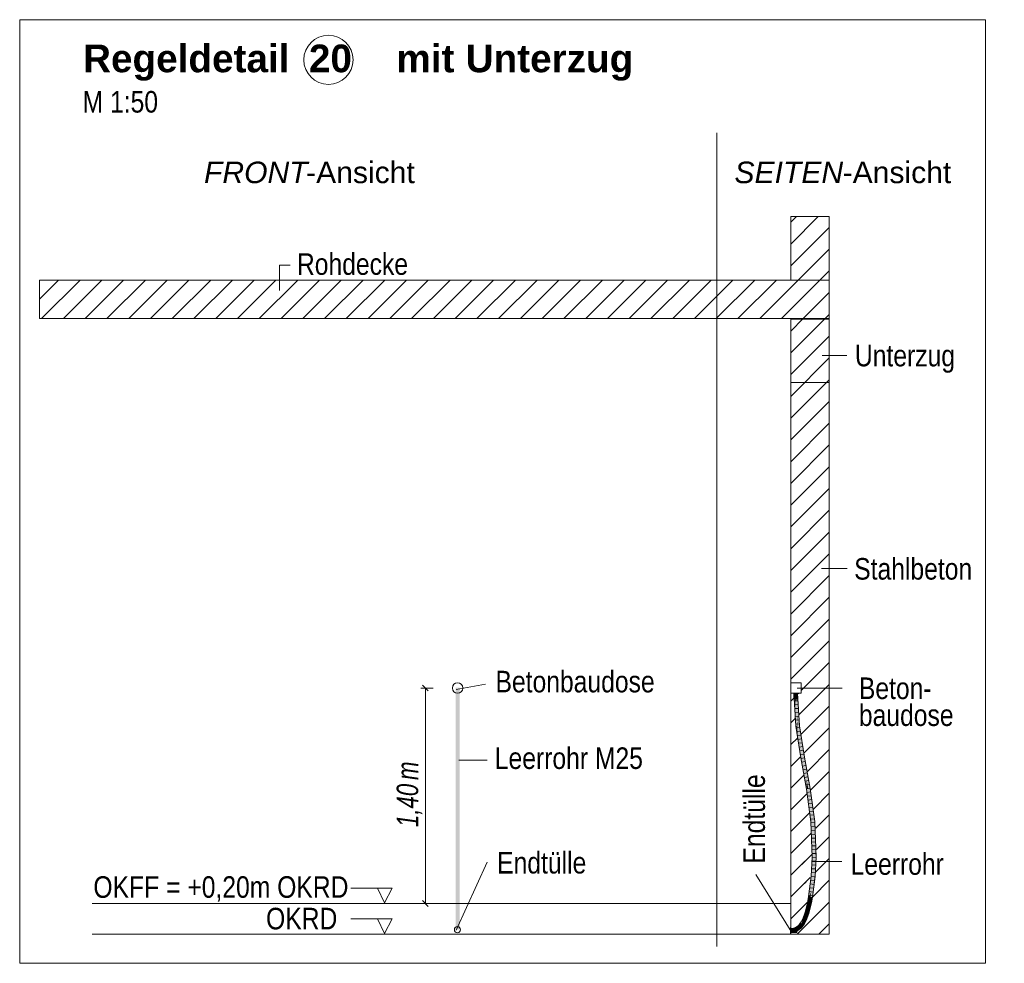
# Model space of a CAD drawing. Extents: x -620 to 300, y 62 to 1107.
# Tile 130 of 256: x 138 to 202, y 550 to 611. Entities that reach past the tile are written whole.
import ezdxf
from ezdxf.lldxf.tags import DXFTag

# ---------------------------------------------------------------- set-up
doc = ezdxf.new("R2010")
doc.units = 0
doc.layers.get('0').update_dxf_attribs({"lineweight": 35})
for name, color, linetype, lineweight, true_color in [('E_Aussparung Bemaßung-A06G9G0W8I', 5, 'Continuous', 9, 0x0000ff), ('E_Betonbaudose', 1, 'Continuous', 13, 0xff0000), ('E_Detail_Beschriftung', 7, 'Continuous', 13, 0x009900), ('E_Detail_Wandschraffur', 7, 'Continuous', 5, 0xc0c0c0), ('E_Leerrohr 25-A06G9G0X8I', 7, 'Continuous', 9, 0xff8000), ('E_Leerrohr 25-Shading', 7, 'Continuous', 9, 0xff8000), ('E_Leerrohr Beschriftung', 1, 'Continuous', 9, 0xff0000)]:
    doc.layers.add(name, color=color, linetype=linetype, lineweight=lineweight, true_color=true_color)
doc.layers.add('E_Detail_Linie_Text_Bem', color=7, linetype='Continuous', lineweight=13)
doc.styles.get("Standard").update_dxf_attribs({"font": 'ARIALN.TTF'})
tags = doc.linetypes.add('fein_strichliert', pattern=[4, 1, -2, 1]).pattern_tags.tags
tags[8:9] = [DXFTag(74, 4), DXFTag(75, 0), DXFTag(340, '0'), DXFTag(46, 0.0), DXFTag(50, 0.0), DXFTag(44, 0.0), DXFTag(45, 0.0)]
tags[6:7] = [DXFTag(74, 4), DXFTag(75, 0), DXFTag(340, '0'), DXFTag(46, 0.0), DXFTag(50, 0.0), DXFTag(44, 0.0), DXFTag(45, 0.0)]
tags[4:5] = [DXFTag(74, 4), DXFTag(75, 0), DXFTag(340, '0'), DXFTag(46, 0.0), DXFTag(50, 0.0), DXFTag(44, 0.0), DXFTag(45, 0.0)]
tags = doc.linetypes.add('fein_strichliert-A06G9G0V8I', pattern=[4, 1, -2, 1]).pattern_tags.tags
tags[8:9] = [DXFTag(74, 4), DXFTag(75, 0), DXFTag(340, '0'), DXFTag(46, 0.0), DXFTag(50, 0.0), DXFTag(44, 0.0), DXFTag(45, 0.0)]
tags[6:7] = [DXFTag(74, 4), DXFTag(75, 0), DXFTag(340, '0'), DXFTag(46, 0.0), DXFTag(50, 0.0), DXFTag(44, 0.0), DXFTag(45, 0.0)]
tags[4:5] = [DXFTag(74, 4), DXFTag(75, 0), DXFTag(340, '0'), DXFTag(46, 0.0), DXFTag(50, 0.0), DXFTag(44, 0.0), DXFTag(45, 0.0)]
tags = doc.linetypes.add('STRICHPUNKT2-A06G9G0Y8I', pattern=[12.7, 6.35, -3.175, 0, -3.175]).pattern_tags.tags
tags[10:11] = [DXFTag(74, 4), DXFTag(75, 0), DXFTag(340, '0'), DXFTag(46, 0.0), DXFTag(50, 0.0), DXFTag(44, 0.0), DXFTag(45, 0.0)]
tags[8:9] = [DXFTag(74, 4), DXFTag(75, 0), DXFTag(340, '0'), DXFTag(46, 0.0), DXFTag(50, 0.0), DXFTag(44, 0.0), DXFTag(45, 0.0)]
tags[6:7] = [DXFTag(74, 4), DXFTag(75, 0), DXFTag(340, '0'), DXFTag(46, 0.0), DXFTag(50, 0.0), DXFTag(44, 0.0), DXFTag(45, 0.0)]
tags[4:5] = [DXFTag(74, 4), DXFTag(75, 0), DXFTag(340, '0'), DXFTag(46, 0.0), DXFTag(50, 0.0), DXFTag(44, 0.0), DXFTag(45, 0.0)]

# ---------------------------------------------------------------- blocks, each defined once
blk = doc.blocks.new('Shading-A06G9FMP8I', base_point=(188.199, 722.684))
at = {"layer": 'E_Leerrohr 25-Shading', "color": 31, "true_color": 0xecb67f}
for points in [[(187.968, 567.638), (187.968, 567.632), (188.078, 567.638), (188.079, 567.632)], [(188.033, 567.238), (188.158, 567.238), (188.033, 567.632), (188.158, 567.632)], [(188.079, 567.632), (188.158, 567.632), (188.078, 567.638), (188.158, 567.638)], [(188.17, 567.638), (188.158, 567.638), (188.17, 567.632), (188.158, 567.632)], [(188.158, 567.632), (188.158, 567.238), (188.17, 567.632), (188.17, 567.238)], [(188.203, 567.638), (188.17, 567.638), (188.203, 567.632), (188.17, 567.632)], [(188.17, 567.238), (188.283, 567.238), (188.17, 567.632), (188.283, 567.632)], [(188.203, 567.638), (188.203, 567.632), (188.269, 567.638), (188.269, 567.632)], [(188.269, 567.632), (188.348, 567.632), (188.269, 567.638), (188.348, 567.638)], [(187.835, 552.292), (187.835, 552.403), (187.829, 552.292), (187.829, 552.403)], [(187.829, 552.259), (187.835, 552.259), (187.829, 552.292), (187.835, 552.292)], [(187.829, 552.213), (187.835, 552.213), (187.829, 552.259), (187.835, 552.259)], [(187.835, 552.213), (187.993, 552.338), (187.835, 552.338)], [(187.835, 552.213), (188.057, 552.222), (187.993, 552.338), (188.105, 552.226)], [(187.993, 552.338), (188.105, 552.226), (188.033, 552.338), (188.076, 552.295)], [(188.076, 552.295), (188.058, 552.338), (188.033, 552.338)], [(188.164, 552.232), (188.229, 552.338), (188.058, 552.338)], [(188.058, 552.338), (188.076, 552.295), (188.164, 552.232), (188.142, 552.229)], [(188.076, 552.295), (188.105, 552.226), (188.142, 552.229), (188.139, 552.229)], [(188.177, 552.219), (188.165, 552.231), (188.113, 552.218), (188.105, 552.226)], [(188.139, 552.229), (188.165, 552.231), (188.164, 552.232)], [(188.164, 552.232), (188.178, 552.234), (188.229, 552.338), (188.212, 552.268)], [(188.204, 552.234), (188.205, 552.237), (188.165, 552.231), (188.164, 552.232)], [(188.165, 552.231), (188.183, 552.213), (188.204, 552.234)], [(188.178, 552.234), (188.205, 552.237), (188.212, 552.268)], [(188.207, 552.237), (188.183, 552.213), (188.229, 552.24), (188.229, 552.213)], [(188.205, 552.237), (188.204, 552.234), (188.207, 552.237)], [(188.207, 552.237), (188.212, 552.268), (188.205, 552.237)], [(188.207, 552.237), (188.229, 552.259), (188.212, 552.268), (188.229, 552.285)], [(188.229, 552.259), (188.207, 552.237), (188.229, 552.24)], [(188.229, 552.285), (188.229, 552.338), (188.212, 552.268)], [(187.835, 552.181), (187.835, 552.213), (187.829, 552.181), (187.829, 552.213)], [(187.829, 552.103), (187.835, 552.102), (187.829, 552.181), (187.835, 552.181)], [(187.829, 552.023), (187.835, 552.023), (187.829, 552.103), (187.835, 552.102)], [(187.938, 552.215), (188.038, 552.22), (187.835, 552.213), (188.057, 552.222)], [(187.835, 552.213), (188.183, 552.213), (188.177, 552.219)], [(188.015, 552.119), (188.044, 552.196), (187.971, 552.106), (187.835, 552.213)], [(187.835, 552.213), (188.044, 552.196), (187.939, 552.209)], [(187.835, 552.213), (187.835, 552.088), (187.971, 552.106), (187.951, 552.1)], [(187.835, 552.213), (188.17, 552.2), (188.183, 552.213)], [(187.835, 552.088), (187.993, 552.088), (187.976, 552.102)], [(188.113, 552.218), (188.108, 552.224), (187.938, 552.215)], [(188.095, 552.19), (188.107, 552.202), (187.939, 552.209)], [(187.951, 552.1), (187.976, 552.102), (187.971, 552.106)], [(188.01, 552.105), (188.015, 552.119), (187.976, 552.102), (187.971, 552.106)], [(187.976, 552.102), (187.993, 552.088), (188.01, 552.105)], [(187.993, 552.088), (188.058, 552.088), (188.027, 552.122), (188.12, 552.151)], [(188.015, 552.119), (188.01, 552.105), (188.027, 552.122)], [(188.091, 552.187), (188.044, 552.196), (188.027, 552.122), (188.015, 552.119)], [(188.091, 552.187), (188.027, 552.122), (188.097, 552.152), (188.059, 552.132)], [(188.038, 552.22), (188.108, 552.224), (188.057, 552.222)], [(188.091, 552.187), (188.095, 552.19), (188.044, 552.196)], [(188.057, 552.222), (188.108, 552.224), (188.105, 552.226)], [(188.229, 552.088), (188.166, 552.165), (188.058, 552.088), (188.12, 552.151)], [(188.059, 552.132), (188.084, 552.14), (188.097, 552.152)], [(188.097, 552.152), (188.084, 552.14), (188.146, 552.176), (188.12, 552.151)], [(188.146, 552.176), (188.17, 552.2), (188.091, 552.187), (188.107, 552.202)], [(188.091, 552.187), (188.097, 552.152), (188.125, 552.18)], [(188.125, 552.18), (188.097, 552.152), (188.142, 552.177)], [(188.097, 552.152), (188.146, 552.176), (188.142, 552.177)], [(188.166, 552.165), (188.159, 552.173), (188.12, 552.151), (188.146, 552.176)], [(188.229, 552.167), (188.183, 552.213), (188.229, 552.159), (188.146, 552.176)], [(188.178, 552.168), (188.159, 552.173), (188.166, 552.165)], [(188.229, 552.159), (188.159, 552.173), (188.229, 552.154)], [(188.229, 552.142), (188.212, 552.159), (188.166, 552.165), (188.178, 552.168)], [(188.229, 552.142), (188.166, 552.165), (188.229, 552.088)], [(188.183, 552.213), (188.229, 552.167), (188.229, 552.213)], [(188.229, 552.154), (188.212, 552.159), (188.229, 552.142)]]:
    blk.add_solid(points, dxfattribs=at)
at = {"layer": 'E_Leerrohr 25-Shading', "color": 43, "true_color": 0xd7ab7f}
for points in [[(188.033, 567.632), (188.058, 567.229), (188.059, 567.385)], [(188.033, 567.632), (188.059, 567.385), (188.061, 567.632)], [(188.061, 567.632), (188.059, 567.385), (188.081, 567.44), (188.121, 566.805)], [(188.081, 567.44), (188.069, 567.632), (188.061, 567.632)], [(188.274, 567.287), (188.246, 567.632), (188.259, 567.421)], [(188.246, 567.632), (188.308, 567.23), (188.265, 567.632)], [(188.308, 567.23), (188.246, 567.632), (188.348, 566.596), (188.274, 567.287)], [(188.308, 567.23), (188.283, 567.632), (188.265, 567.632)], [(188.059, 567.385), (188.058, 567.229), (188.121, 566.805), (188.146, 566.403)], [(188.167, 565.484), (188.146, 566.403), (188.058, 567.229)], [(188.285, 567.019), (188.326, 566.63), (188.259, 567.421), (188.274, 567.287)], [(188.274, 567.287), (188.326, 566.63), (188.348, 566.596), (188.373, 566.195)], [(188.339, 566.426), (188.285, 567.019), (188.379, 565.507)], [(188.326, 566.63), (188.285, 567.019), (188.335, 566.523), (188.339, 566.426)], [(188.167, 565.484), (188.201, 565.488), (188.146, 566.403), (188.194, 565.637)], [(188.333, 566.569), (188.326, 566.63), (188.335, 566.523)], [(188.366, 566.13), (188.359, 566.328), (188.335, 566.523), (188.333, 566.569)], [(188.339, 566.426), (188.366, 566.13), (188.335, 566.523)], [(188.366, 566.13), (188.339, 566.426), (188.39, 565.508), (188.379, 565.507)], [(188.373, 566.195), (188.359, 566.328), (188.416, 565.511), (188.366, 566.13)], [(188.39, 565.508), (188.416, 565.511), (188.366, 566.13)], [(188.201, 565.488), (188.167, 565.484), (188.283, 564.738)], [(188.201, 565.488), (188.204, 565.488), (188.194, 565.637)], [(188.308, 564.575), (188.201, 565.488), (188.283, 564.738)], [(188.308, 564.575), (188.219, 565.385), (188.201, 565.488), (188.204, 565.488)], [(188.259, 565.128), (188.219, 565.385), (188.348, 564.318), (188.308, 564.575)], [(188.373, 564.155), (188.285, 564.966), (188.348, 564.318), (188.259, 565.128)], [(188.39, 565.508), (188.379, 565.507), (188.695, 563.472)], [(188.731, 563.478), (188.416, 565.511), (188.695, 563.472), (188.39, 565.508)], [(188.484, 563.437), (188.52, 563.443), (188.373, 564.155), (188.285, 564.966)], [(188.884, 561.434), (188.52, 563.443), (188.853, 561.399), (188.484, 563.437)], [(188.921, 562.429), (188.731, 563.478), (188.884, 562.426), (188.695, 563.472)], [(189.1, 561.439), (188.921, 562.429), (189.064, 561.433), (188.884, 562.426)], [(188.884, 561.434), (188.853, 561.399), (188.887, 561.405)], [(188.887, 561.405), (188.853, 561.399), (188.921, 560.911)], [(188.89, 561.405), (188.884, 561.434), (188.887, 561.405)], [(188.921, 560.911), (189.088, 559.875), (188.887, 561.405), (188.89, 561.405)], [(189.088, 559.875), (189.184, 559.283), (188.89, 561.405)], [(189.1, 561.439), (189.064, 561.433), (189.396, 559.302), (189.36, 559.299)], [(189.147, 559.28), (189.165, 559.282), (188.921, 560.911), (189.088, 559.875)], [(189.165, 559.282), (189.184, 559.283), (189.088, 559.875)], [(189.165, 559.282), (189.147, 559.28), (189.172, 558.652)], [(189.172, 558.652), (189.207, 558.087), (189.165, 559.282), (189.184, 559.283)], [(189.207, 558.087), (189.275, 556.98), (189.184, 559.283)], [(189.442, 558.155), (189.396, 559.302), (189.384, 558.676), (189.36, 559.299)], [(189.207, 558.087), (189.172, 558.652), (189.219, 557.476)], [(189.488, 556.981), (189.384, 558.676), (189.486, 556.981)], [(189.384, 558.676), (189.488, 556.981), (189.384, 558.676), (189.442, 558.155)], [(189.477, 556.981), (189.486, 556.981), (189.431, 557.497), (189.384, 558.676)], [(189.238, 556.98), (189.275, 556.98), (189.219, 557.476), (189.207, 558.087)], [(189.459, 556.981), (189.477, 556.981), (189.431, 557.496), (189.431, 557.497)], [(189.431, 557.496), (189.452, 556.981), (189.459, 556.981)], [(189.275, 556.98), (189.238, 556.98), (189.18, 555.739), (189.168, 555.74)], [(189.205, 555.737), (189.275, 556.98), (189.18, 555.739)], [(189.417, 555.717), (189.452, 556.981), (189.381, 555.72)], [(189.452, 556.981), (189.417, 555.717), (189.459, 556.981), (189.43, 555.949)], [(189.43, 555.949), (189.485, 556.925), (189.459, 556.981), (189.486, 556.981)], [(189.485, 556.925), (189.488, 556.981), (189.486, 556.981)], [(189.07, 554.785), (189.036, 554.408), (189.205, 555.737)], [(189.124, 555.395), (189.07, 554.785), (189.18, 555.739), (189.205, 555.737)], [(189.18, 555.739), (189.168, 555.74), (189.124, 555.395)], [(189.338, 555.385), (189.338, 555.384), (189.417, 555.717), (189.319, 554.944)], [(189.338, 555.385), (189.417, 555.717), (189.381, 555.72)], [(188.999, 554.413), (189.016, 554.41), (189.124, 555.395), (189.07, 554.785)], [(189.338, 555.385), (189.211, 554.384), (189.235, 554.381)], [(189.247, 554.379), (189.338, 555.385), (189.235, 554.381)], [(189.338, 555.384), (189.247, 554.379), (189.319, 554.944)], [(188.923, 553.987), (188.926, 553.972), (188.955, 554.155), (188.966, 554.153)], [(188.966, 554.153), (188.926, 553.972), (188.989, 554.149), (188.938, 553.904)], [(189.016, 554.41), (188.999, 554.413), (188.966, 554.153), (188.955, 554.155)], [(188.966, 554.153), (188.989, 554.149), (189.016, 554.41), (189.036, 554.408)], [(189.016, 554.41), (189.036, 554.408), (189.07, 554.785)], [(189.235, 554.381), (189.211, 554.384), (189.197, 554.11), (189.165, 554.116)], [(189.201, 554.11), (189.247, 554.379), (189.197, 554.11), (189.235, 554.381)], [(188.781, 553.4), (188.788, 553.398), (188.905, 553.897), (188.855, 553.61)], [(188.788, 553.398), (188.816, 553.389), (188.855, 553.61)], [(188.855, 553.61), (188.816, 553.389), (188.894, 553.734), (188.886, 553.669)], [(188.905, 553.897), (188.855, 553.61), (188.914, 553.895), (188.894, 553.734)], [(188.886, 553.669), (188.941, 553.889), (188.914, 553.895)], [(188.923, 553.987), (188.905, 553.897), (188.914, 553.895)], [(188.918, 553.937), (188.914, 553.895), (188.938, 553.904), (188.935, 553.891)], [(188.926, 553.972), (188.923, 553.987), (188.918, 553.937)], [(188.918, 553.937), (188.938, 553.904), (188.926, 553.972)], [(188.935, 553.891), (188.941, 553.889), (188.938, 553.904)], [(188.938, 553.904), (188.941, 553.889), (188.989, 554.149), (188.991, 554.148)], [(189.149, 553.841), (189.113, 553.849), (189.02, 553.326), (188.985, 553.337)], [(189.149, 553.841), (189.165, 554.116), (189.113, 553.849)], [(189.149, 553.841), (189.18, 554), (189.165, 554.116), (189.197, 554.11)], [(189.18, 554), (189.201, 554.11), (189.197, 554.11)], [(188.64, 552.949), (188.617, 552.959), (188.533, 552.773), (188.521, 552.781)], [(188.533, 552.773), (188.547, 552.764), (188.64, 552.949), (188.65, 552.945)], [(188.617, 552.959), (188.64, 552.949), (188.753, 553.323), (188.675, 553.037)], [(188.64, 552.949), (188.65, 552.945), (188.675, 553.037)], [(188.675, 553.037), (188.65, 552.945), (188.816, 553.389)], [(188.753, 553.323), (188.675, 553.037), (188.788, 553.398), (188.816, 553.389)], [(188.733, 552.649), (188.813, 552.876), (188.702, 552.669)], [(188.733, 552.649), (188.788, 552.753), (188.813, 552.876), (188.838, 552.866)], [(188.788, 553.398), (188.781, 553.4), (188.753, 553.323)], [(188.813, 552.876), (188.838, 552.866), (188.886, 553.072), (188.9, 553.069)], [(188.838, 552.866), (188.847, 552.862), (188.9, 553.069), (188.923, 553.065)], [(188.923, 553.065), (189.02, 553.326), (188.886, 553.072), (188.985, 553.337)], [(187.928, 552.307), (187.923, 552.343), (187.835, 552.302), (187.835, 552.338)], [(187.928, 552.307), (187.993, 552.356), (187.923, 552.343)], [(187.928, 552.307), (188.014, 552.322), (187.993, 552.356), (188.007, 552.352)], [(188.007, 552.352), (188.006, 552.358), (187.993, 552.356)], [(188.033, 552.366), (188.006, 552.358), (188.036, 552.348), (188.007, 552.352)], [(188.007, 552.352), (188.014, 552.322), (188.036, 552.348)], [(188.036, 552.348), (188.014, 552.322), (188.081, 552.343)], [(188.058, 552.374), (188.033, 552.366), (188.05, 552.364)], [(188.033, 552.366), (188.036, 552.348), (188.05, 552.364)], [(188.095, 552.347), (188.076, 552.36), (188.036, 552.348), (188.05, 552.364)], [(188.095, 552.347), (188.036, 552.348), (188.081, 552.343)], [(188.076, 552.36), (188.058, 552.374), (188.05, 552.364)], [(188.087, 552.37), (188.082, 552.381), (188.058, 552.374)], [(188.087, 552.37), (188.058, 552.374), (188.091, 552.359), (188.076, 552.36)], [(188.076, 552.36), (188.095, 552.347), (188.091, 552.359)], [(188.146, 552.369), (188.17, 552.38), (188.082, 552.381), (188.153, 552.412)], [(188.146, 552.369), (188.082, 552.381), (188.087, 552.37)], [(188.087, 552.37), (188.091, 552.359), (188.146, 552.369), (188.121, 552.358)], [(188.091, 552.359), (188.095, 552.347), (188.121, 552.358)], [(188.17, 552.38), (188.246, 552.469), (188.153, 552.412)], [(188.246, 552.469), (188.17, 552.38), (188.253, 552.459), (188.194, 552.395)], [(188.194, 552.395), (188.219, 552.41), (188.253, 552.459), (188.258, 552.452)], [(188.258, 552.452), (188.219, 552.41), (188.265, 552.441), (188.259, 552.435)], [(188.283, 552.5), (188.246, 552.469), (188.253, 552.459)], [(188.258, 552.452), (188.308, 552.521), (188.253, 552.459), (188.283, 552.5)], [(188.259, 552.228), (188.254, 552.224), (188.348, 552.239), (188.308, 552.215)], [(188.258, 552.452), (188.265, 552.441), (188.308, 552.521), (188.274, 552.453)], [(188.259, 552.435), (188.267, 552.439), (188.265, 552.441)], [(188.285, 552.243), (188.259, 552.228), (188.373, 552.255), (188.348, 552.239)], [(188.265, 552.441), (188.267, 552.439), (188.274, 552.453)], [(188.34, 552.53), (188.267, 552.439), (188.285, 552.454)], [(188.34, 552.53), (188.328, 552.527), (188.267, 552.439), (188.274, 552.453)], [(188.328, 552.527), (188.308, 552.521), (188.274, 552.453)], [(188.285, 552.454), (188.356, 552.513), (188.34, 552.53)], [(188.373, 552.255), (188.392, 552.266), (188.285, 552.243), (188.37, 552.296)], [(188.331, 552.54), (188.308, 552.521), (188.334, 552.536), (188.328, 552.527)], [(188.328, 552.527), (188.34, 552.53), (188.334, 552.536)], [(188.348, 552.558), (188.331, 552.54), (188.334, 552.536)], [(188.34, 552.53), (188.373, 552.585), (188.334, 552.536), (188.348, 552.558)], [(188.344, 552.537), (188.34, 552.53), (188.361, 552.534), (188.348, 552.522)], [(188.366, 552.557), (188.373, 552.585), (188.344, 552.537)], [(188.344, 552.537), (188.361, 552.534), (188.366, 552.557)], [(188.348, 552.522), (188.356, 552.513), (188.361, 552.534)], [(188.361, 552.534), (188.356, 552.513), (188.433, 552.604), (188.437, 552.6)], [(188.424, 552.61), (188.366, 552.557), (188.433, 552.604), (188.361, 552.534)], [(188.373, 552.585), (188.366, 552.557), (188.408, 552.623), (188.424, 552.61)], [(188.486, 552.376), (188.477, 552.385), (188.385, 552.275), (188.37, 552.296)], [(188.392, 552.266), (188.503, 552.358), (188.385, 552.275), (188.486, 552.376)], [(188.533, 552.773), (188.521, 552.781), (188.409, 552.623), (188.408, 552.623)], [(188.409, 552.623), (188.424, 552.61), (188.533, 552.773), (188.547, 552.764)], [(188.547, 552.764), (188.424, 552.61), (188.552, 552.761), (188.433, 552.604)], [(188.578, 552.489), (188.576, 552.491), (188.486, 552.376), (188.477, 552.385)], [(188.486, 552.376), (188.583, 552.485), (188.578, 552.489)], [(188.486, 552.376), (188.503, 552.358), (188.583, 552.485), (188.53, 552.388)], [(188.53, 552.388), (188.604, 552.468), (188.583, 552.485)], [(188.602, 552.528), (188.576, 552.491), (188.578, 552.489)], [(188.583, 552.485), (188.604, 552.468), (188.602, 552.528)], [(188.604, 552.468), (188.733, 552.649), (188.602, 552.528), (188.702, 552.669)], [(188.788, 552.753), (188.847, 552.862), (188.838, 552.866)], [(187.952, 552.095), (187.948, 552.131), (187.835, 552.088), (187.835, 552.125)], [(187.952, 552.095), (188.055, 552.15), (187.948, 552.131)], [(188.055, 552.15), (187.952, 552.095), (188.057, 552.141), (187.993, 552.102)], [(187.993, 552.102), (188.058, 552.114), (188.057, 552.141), (188.063, 552.117)], [(188.081, 552.158), (188.055, 552.15), (188.057, 552.141)], [(188.057, 552.141), (188.061, 552.126), (188.081, 552.158), (188.121, 552.17)], [(188.058, 552.114), (188.064, 552.115), (188.063, 552.117)], [(188.061, 552.126), (188.063, 552.117), (188.121, 552.17), (188.146, 552.178)], [(188.064, 552.115), (188.146, 552.178), (188.063, 552.117)], [(188.064, 552.115), (188.169, 552.147), (188.146, 552.178), (188.157, 552.181)], [(188.157, 552.181), (188.169, 552.147), (188.194, 552.198), (188.21, 552.198)], [(188.21, 552.198), (188.169, 552.147), (188.268, 552.197), (188.271, 552.192)], [(188.21, 552.198), (188.219, 552.209), (188.194, 552.198)], [(188.219, 552.209), (188.21, 552.198), (188.262, 552.209), (188.268, 552.197)], [(188.262, 552.209), (188.254, 552.224), (188.219, 552.209)], [(188.308, 552.215), (188.254, 552.224), (188.262, 552.209)], [(188.262, 552.209), (188.268, 552.197), (188.308, 552.215), (188.283, 552.199)], [(188.268, 552.197), (188.271, 552.192), (188.283, 552.199)]]:
    blk.add_solid(points, dxfattribs=at)
at = {"layer": 'E_Leerrohr 25-Shading', "color": 31, "true_color": 0xfabd7f}
for points in [[(188.09, 567.632), (188.069, 567.632), (188.081, 567.44)], [(188.081, 567.44), (188.121, 566.805), (188.09, 567.632), (188.124, 566.879)], [(188.158, 567.632), (188.09, 567.632), (188.124, 566.879)], [(188.158, 567.632), (188.124, 566.879), (188.17, 566.945), (188.146, 566.403)], [(188.17, 566.945), (188.183, 567.23), (188.158, 567.632)], [(188.176, 567.632), (188.158, 567.632), (188.183, 567.23)], [(188.183, 567.23), (188.201, 567.632), (188.176, 567.632)], [(188.201, 567.632), (188.183, 567.23), (188.285, 567.019), (188.263, 566.529)], [(188.201, 567.632), (188.285, 567.019), (188.246, 567.632)], [(188.194, 565.637), (188.183, 567.23), (188.17, 566.945)], [(188.194, 565.637), (188.204, 565.488), (188.183, 567.23), (188.215, 565.489)], [(188.223, 566.595), (188.183, 567.23), (188.243, 565.492), (188.215, 565.489)], [(188.263, 566.529), (188.183, 567.23), (188.248, 566.193)], [(188.263, 566.529), (188.379, 565.507), (188.285, 567.019)], [(188.121, 566.805), (188.146, 566.403), (188.124, 566.879)], [(188.146, 566.403), (188.194, 565.637), (188.17, 566.945)], [(188.248, 566.193), (188.223, 566.595), (188.261, 565.494), (188.243, 565.492)], [(188.292, 565.497), (188.379, 565.507), (188.248, 566.193), (188.263, 566.529)], [(188.292, 565.497), (188.248, 566.193), (188.254, 565.84)], [(188.292, 565.497), (188.254, 565.84), (188.265, 565.495), (188.26, 565.537)], [(188.215, 565.489), (188.204, 565.488), (188.219, 565.385)], [(188.215, 565.489), (188.219, 565.385), (188.243, 565.492), (188.256, 565.205)], [(188.256, 565.205), (188.219, 565.385), (188.259, 565.128)], [(188.256, 565.205), (188.279, 565.09), (188.243, 565.492), (188.261, 565.494)], [(188.285, 564.966), (188.279, 565.09), (188.259, 565.128), (188.256, 565.205)], [(188.26, 565.537), (188.261, 565.494), (188.265, 565.495)], [(188.261, 565.494), (188.279, 565.09), (188.265, 565.495), (188.607, 563.457)], [(188.607, 563.457), (188.292, 565.497), (188.265, 565.495)], [(188.52, 563.443), (188.607, 563.457), (188.285, 564.966), (188.279, 565.09)], [(188.379, 565.507), (188.292, 565.497), (188.695, 563.472), (188.607, 563.457)], [(188.869, 562.014), (188.607, 563.457), (188.884, 561.434), (188.52, 563.443)], [(188.884, 562.426), (188.695, 563.472), (188.869, 562.014), (188.607, 563.457)], [(189.064, 561.433), (188.884, 562.426), (188.977, 561.419), (188.869, 562.014)], [(188.977, 561.419), (188.869, 562.014), (188.89, 561.405), (188.884, 561.434)], [(188.977, 561.419), (188.89, 561.405), (189.272, 559.291), (189.184, 559.283)], [(189.36, 559.299), (189.064, 561.433), (189.316, 559.295), (188.977, 561.419)], [(188.977, 561.419), (189.272, 559.291), (189.316, 559.295)], [(189.272, 559.291), (189.184, 559.283), (189.363, 556.981), (189.275, 556.98)], [(189.36, 559.299), (189.272, 559.291), (189.452, 556.981), (189.363, 556.981)], [(189.363, 556.981), (189.275, 556.98), (189.293, 555.728), (189.205, 555.737)], [(189.452, 556.981), (189.363, 556.981), (189.381, 555.72), (189.293, 555.728)], [(189.166, 554.731), (189.293, 555.728), (189.036, 554.408), (189.205, 555.737)], [(189.381, 555.72), (189.293, 555.728), (189.211, 554.384), (189.123, 554.396)], [(189.042, 554.407), (189.036, 554.408), (188.991, 554.149)], [(189.007, 554.145), (189.076, 554.402), (188.991, 554.149), (189.042, 554.407)], [(189.007, 554.145), (188.991, 554.149), (188.991, 554.148)], [(189.078, 554.132), (189.123, 554.396), (189.007, 554.145), (189.076, 554.402)], [(189.166, 554.731), (189.036, 554.408), (189.076, 554.402)], [(189.123, 554.396), (189.166, 554.731), (189.076, 554.402)], [(189.211, 554.384), (189.123, 554.396), (189.165, 554.116), (189.078, 554.132)], [(188.886, 553.669), (188.816, 553.389), (188.876, 553.371)], [(188.901, 553.363), (188.886, 553.669), (188.876, 553.371)], [(188.901, 553.363), (189.027, 553.869), (188.886, 553.669), (188.941, 553.889)], [(189.113, 553.849), (189.027, 553.869), (188.985, 553.337), (188.901, 553.363)], [(189.007, 554.145), (188.991, 554.148), (188.941, 553.89)], [(189.027, 553.869), (189.078, 554.132), (188.941, 553.89), (189.007, 554.145)], [(189.027, 553.869), (188.941, 553.89), (188.941, 553.889)], [(189.165, 554.116), (189.078, 554.132), (189.113, 553.849), (189.027, 553.869)], [(188.632, 552.724), (188.732, 552.91), (188.552, 552.761), (188.65, 552.945)], [(188.813, 552.876), (188.732, 552.91), (188.702, 552.669), (188.627, 552.715)], [(188.732, 552.91), (188.816, 553.389), (188.65, 552.945)], [(188.732, 552.91), (188.871, 553.283), (188.816, 553.389), (188.876, 553.371)], [(188.985, 553.337), (188.901, 553.363), (188.813, 552.876), (188.732, 552.91)], [(188.871, 553.283), (188.901, 553.363), (188.876, 553.371)], [(187.938, 552.219), (187.928, 552.307), (187.835, 552.213), (187.835, 552.302)], [(188.017, 552.31), (188.014, 552.322), (187.928, 552.307)], [(187.938, 552.219), (188.035, 552.236), (187.928, 552.307), (188.017, 552.31)], [(188.055, 552.15), (188.035, 552.236), (187.948, 552.131), (187.938, 552.219)], [(188.081, 552.343), (188.014, 552.322), (188.086, 552.333)], [(188.014, 552.322), (188.017, 552.31), (188.086, 552.333), (188.096, 552.31)], [(188.017, 552.31), (188.035, 552.236), (188.104, 552.292), (188.118, 552.262)], [(188.096, 552.31), (188.017, 552.31), (188.104, 552.292), (188.017, 552.31)], [(188.035, 552.236), (188.055, 552.15), (188.118, 552.262), (188.109, 552.237)], [(188.109, 552.237), (188.055, 552.15), (188.081, 552.158)], [(188.081, 552.343), (188.086, 552.333), (188.095, 552.347), (188.1, 552.335)], [(188.126, 552.264), (188.109, 552.237), (188.146, 552.178), (188.081, 552.158)], [(188.086, 552.333), (188.118, 552.262), (188.1, 552.335), (188.126, 552.264)], [(188.123, 552.354), (188.121, 552.358), (188.095, 552.347)], [(188.119, 552.337), (188.13, 552.339), (188.095, 552.347), (188.123, 552.354)], [(188.119, 552.337), (188.095, 552.347), (188.1, 552.335)], [(188.158, 552.278), (188.133, 552.332), (188.1, 552.335), (188.119, 552.337)], [(188.158, 552.278), (188.1, 552.335), (188.126, 552.264)], [(188.109, 552.237), (188.126, 552.264), (188.118, 552.262)], [(188.133, 552.332), (188.13, 552.339), (188.119, 552.337)], [(188.15, 552.362), (188.146, 552.369), (188.123, 552.354), (188.121, 552.358)], [(188.17, 552.317), (188.15, 552.362), (188.133, 552.332), (188.123, 552.354)], [(188.183, 552.289), (188.126, 552.264), (188.152, 552.194)], [(188.126, 552.264), (188.146, 552.178), (188.152, 552.194)], [(188.17, 552.317), (188.133, 552.332), (188.158, 552.278)], [(188.176, 552.369), (188.17, 552.38), (188.15, 552.362), (188.146, 552.369)], [(188.183, 552.356), (188.176, 552.369), (188.17, 552.317), (188.15, 552.362)], [(188.157, 552.181), (188.183, 552.289), (188.152, 552.194)], [(188.183, 552.289), (188.157, 552.181), (188.219, 552.209)], [(188.158, 552.278), (188.183, 552.289), (188.17, 552.317)], [(188.176, 552.369), (188.188, 552.372), (188.17, 552.38), (188.193, 552.389)], [(188.17, 552.317), (188.183, 552.289), (188.183, 552.356), (188.196, 552.331)], [(188.183, 552.356), (188.188, 552.372), (188.176, 552.369)], [(188.196, 552.331), (188.219, 552.41), (188.183, 552.356), (188.194, 552.395)], [(188.183, 552.289), (188.212, 552.302), (188.196, 552.331)], [(188.183, 552.289), (188.219, 552.209), (188.212, 552.302), (188.254, 552.224)], [(188.212, 552.302), (188.219, 552.41), (188.196, 552.331)], [(188.255, 552.419), (188.219, 552.41), (188.223, 552.309), (188.212, 552.302)], [(188.254, 552.224), (188.285, 552.243), (188.212, 552.302), (188.248, 552.324)], [(188.259, 552.435), (188.219, 552.41), (188.255, 552.419)], [(188.277, 552.425), (188.255, 552.419), (188.248, 552.324), (188.223, 552.309)], [(188.248, 552.324), (188.319, 552.368), (188.277, 552.425)], [(188.285, 552.243), (188.37, 552.296), (188.248, 552.324), (188.319, 552.368)], [(188.267, 552.439), (188.259, 552.435), (188.277, 552.425), (188.255, 552.419)], [(188.283, 552.449), (188.285, 552.454), (188.267, 552.439)], [(188.277, 552.425), (188.283, 552.449), (188.267, 552.439)], [(188.319, 552.368), (188.285, 552.454), (188.277, 552.425)], [(188.319, 552.368), (188.417, 552.449), (188.285, 552.454), (188.356, 552.513)], [(188.477, 552.385), (188.417, 552.449), (188.37, 552.296), (188.319, 552.368)], [(188.451, 552.589), (188.437, 552.6), (188.356, 552.513)], [(188.417, 552.449), (188.506, 552.546), (188.356, 552.513), (188.451, 552.589)], [(188.417, 552.449), (188.356, 552.513), (188.356, 552.513)], [(188.576, 552.491), (188.506, 552.546), (188.477, 552.385), (188.417, 552.449)], [(188.451, 552.589), (188.623, 552.717), (188.437, 552.6), (188.579, 552.744)], [(188.506, 552.546), (188.627, 552.715), (188.451, 552.589), (188.623, 552.717)], [(188.702, 552.669), (188.627, 552.715), (188.576, 552.491), (188.506, 552.546)], [(188.632, 552.724), (188.552, 552.761), (188.623, 552.717)], [(188.627, 552.715), (188.632, 552.724), (188.623, 552.717)], [(187.948, 552.131), (187.938, 552.219), (187.835, 552.125), (187.835, 552.213)], [(188.146, 552.178), (188.157, 552.181), (188.152, 552.194)]]:
    blk.add_solid(points, dxfattribs=at)
blk = doc.blocks.new('Referenz-A06G9G0Z8I')
at = {"layer": 'E_Aussparung Bemaßung-A06G9G0W8I', "linetype": 'Continuous', "ltscale": 0.13}
for p, q in [((163.792, 567.969), (164.592, 567.969)), ((164.283, 567.778), (163.901, 568.16)), ((164.092, 567.969), (164.092, 553.969)), ((164.283, 553.778), (163.901, 554.16)), ((164.392, 553.969), (163.592, 553.969))]:
    blk.add_line(p, q, dxfattribs=at)
at = {"layer": 'E_Betonbaudose', "linetype": 'Continuous', "ltscale": 0.13}
for p, q in [((187.843, 567.629), (187.843, 568.309)), ((187.843, 568.309), (188.523, 568.309)), ((188.523, 568.309), (188.523, 567.629)), ((188.523, 567.629), (187.843, 567.629))]:
    blk.add_line(p, q, dxfattribs=at)
for centre, radius in [((166.187, 567.969), 0.34), ((166.178, 552.26), 0.2)]:
    blk.add_circle(centre, radius, dxfattribs=at)
at = {"layer": 'E_Detail_Linie_Text_Bem', "linetype": 'fein_strichliert-A06G9G0V8I', "ltscale": 0.65}
for p, q in [((200.496, 611.396), (137.726, 611.396)), ((137.726, 611.396), (137.726, 550.079)), ((200.496, 550.079), (200.496, 611.396)), ((183.033, 551.161), (183.033, 604.04)), ((137.726, 550.079), (197.469, 550.079)), ((197.469, 550.079), (200.496, 550.079))]:
    blk.add_line(p, q, dxfattribs=at)
at = {"layer": 'E_Detail_Linie_Text_Bem', "linetype": 'Continuous', "ltscale": 0.13}
for p, q in [((187.843, 598.603), (190.343, 598.603)), ((187.843, 594.469), (187.843, 598.603)), ((190.343, 598.603), (190.343, 594.469)), ((190.343, 594.469), (139.016, 594.469)), ((139.016, 594.469), (139.016, 591.969)), ((190.343, 594.469), (187.843, 594.469)), ((190.343, 591.969), (190.343, 594.469)), ((139.016, 591.969), (149.408, 591.969)), ((139.016, 591.969), (187.843, 591.969)), ((149.408, 591.969), (190.343, 591.969)), ((187.843, 591.969), (190.343, 591.969)), ((187.843, 580.169), (187.843, 591.969)), ((187.843, 591.947), (190.343, 591.947)), ((187.843, 587.813), (187.843, 591.947)), ((190.343, 591.969), (190.343, 551.969)), ((190.343, 591.947), (190.343, 587.813)), ((190.343, 587.813), (187.843, 587.813)), ((187.843, 579.969), (187.843, 580.169)), ((187.843, 551.969), (187.843, 579.969)), ((142.446, 553.969), (187.806, 553.969)), ((142.446, 551.969), (189.093, 551.969)), ((190.343, 551.969), (187.843, 551.969))]:
    blk.add_line(p, q, dxfattribs=at)
at = {"layer": 'E_Detail_Linie_Text_Bem', "color": 0, "linetype": 'Continuous', "ltscale": 0.13}
for p, q in [((154.617, 593.789), (154.617, 595.437)), ((154.617, 595.437), (155.304, 595.437)), ((191.482, 589.58), (189.887, 589.58)), ((191.511, 575.745), (189.84, 575.745)), ((168.007, 568.223), (166.097, 567.876)), ((188.249, 567.969), (191.187, 567.969)), ((168.11, 563.289), (166.26, 563.289)), ((166.097, 552.239), (168.11, 556.644)), ((189.215, 556.691), (191.147, 556.691)), ((187.899, 552.091), (185.557, 555.843)), ((161.939, 554.969), (159.255, 554.969)), ((160.972, 554.972), (161.43, 554.019)), ((161.43, 554.019), (161.939, 554.969)), ((161.939, 552.969), (159.255, 552.969)), ((160.972, 552.972), (161.43, 552.019)), ((161.43, 552.019), (161.939, 552.969))]:
    blk.add_line(p, q, dxfattribs=at)
at = {"layer": 'E_Detail_Linie_Text_Bem', "linetype": 'Continuous', "ltscale": 0.13}
blk.add_solid([(166.312, 567.998), (166.312, 552.263), (166.062, 567.997), (166.062, 552.263)], dxfattribs=at)
at = {"layer": 'E_Detail_Wandschraffur', "linetype": 'fein_strichliert', "ltscale": 0.13}
for p, q in [((187.843, 596.818), (189.629, 598.603)), ((188.323, 594.469), (190.343, 596.489)), ((139.016, 593.245), (140.239, 594.469)), ((140.568, 591.969), (143.068, 594.469)), ((143.396, 591.969), (145.896, 594.469)), ((146.225, 591.969), (148.725, 594.469)), ((149.053, 591.969), (151.553, 594.469)), ((151.882, 591.969), (154.382, 594.469)), ((154.71, 591.969), (157.21, 594.469)), ((157.538, 591.969), (160.038, 594.469)), ((160.367, 591.969), (162.867, 594.469)), ((163.195, 591.969), (165.695, 594.469)), ((166.024, 591.969), (168.524, 594.469)), ((168.852, 591.969), (171.352, 594.469)), ((171.681, 591.969), (174.181, 594.469)), ((174.509, 591.969), (177.009, 594.469)), ((177.337, 591.969), (179.837, 594.469)), ((180.166, 591.969), (182.666, 594.469)), ((182.994, 591.969), (185.494, 594.469)), ((185.823, 591.969), (188.323, 594.469)), ((188.651, 591.969), (190.343, 593.661)), ((187.843, 591.161), (188.651, 591.969)), ((187.843, 588.332), (190.343, 590.832)), ((187.843, 585.504), (190.343, 588.004)), ((187.843, 582.675), (190.343, 585.175)), ((187.843, 579.847), (190.343, 582.347)), ((187.843, 577.019), (190.343, 579.519)), ((187.843, 574.19), (190.343, 576.69)), ((187.843, 571.362), (190.343, 573.862)), ((187.843, 568.533), (190.343, 571.033)), ((188.387, 566.249), (190.343, 568.205)), ((187.843, 565.705), (188.116, 565.978)), ((188.718, 563.751), (190.343, 565.376)), ((187.843, 562.876), (188.45, 563.484)), ((189.139, 561.344), (190.343, 562.548)), ((187.843, 560.048), (188.892, 561.097)), ((189.475, 558.851), (190.343, 559.72)), ((187.843, 557.22), (189.187, 558.564)), ((189.472, 556.02), (190.343, 556.891)), ((187.843, 554.391), (189.109, 555.658)), ((188.725, 555.274), (188.979, 555.528)), ((188.249, 551.969), (190.343, 554.063))]:
    blk.add_line(p, q, dxfattribs=at)
at = {"layer": 'E_Detail_Wandschraffur', "linetype": 'ByBlock', "ltscale": 0.13}
for p, q in [((187.843, 598.232), (188.214, 598.603)), ((187.843, 595.403), (190.343, 597.903)), ((139.154, 591.969), (141.654, 594.469)), ((141.982, 591.969), (144.482, 594.469)), ((144.81, 591.969), (147.31, 594.469)), ((147.639, 591.969), (150.139, 594.469)), ((150.467, 591.969), (152.967, 594.469)), ((153.296, 591.969), (155.796, 594.469)), ((156.124, 591.969), (158.624, 594.469)), ((158.953, 591.969), (161.453, 594.469)), ((161.781, 591.969), (164.281, 594.469)), ((164.609, 591.969), (167.109, 594.469)), ((167.438, 591.969), (169.938, 594.469)), ((170.266, 591.969), (172.766, 594.469)), ((173.095, 591.969), (175.595, 594.469)), ((175.923, 591.969), (178.423, 594.469)), ((178.752, 591.969), (181.252, 594.469)), ((181.58, 591.969), (184.08, 594.469)), ((184.408, 591.969), (186.908, 594.469)), ((187.237, 591.969), (189.737, 594.469)), ((189.737, 594.469), (190.343, 595.075)), ((187.843, 589.747), (190.065, 591.969)), ((190.065, 591.969), (190.343, 592.247)), ((187.843, 586.918), (190.343, 589.418)), ((187.843, 584.09), (190.343, 586.59)), ((187.843, 581.261), (190.343, 583.761)), ((187.843, 578.433), (190.343, 580.933)), ((187.843, 575.604), (190.343, 578.104)), ((187.843, 572.776), (190.343, 575.276)), ((187.843, 569.948), (190.343, 572.448)), ((188.523, 567.799), (190.343, 569.619)), ((188.286, 567.562), (188.345, 567.621)), ((187.843, 567.119), (188.035, 567.311)), ((188.52, 564.968), (190.343, 566.791)), ((187.843, 564.291), (188.267, 564.715)), ((188.926, 562.546), (190.343, 563.962)), ((187.843, 561.462), (188.669, 562.289)), ((189.308, 560.099), (190.343, 561.134)), ((187.843, 558.634), (189.064, 559.855)), ((189.512, 557.475), (190.343, 558.305)), ((187.843, 555.805), (189.218, 557.181)), ((188.35, 556.312), (188.759, 556.721)), ((189.252, 554.386), (190.343, 555.477)), ((189.163, 554.297), (189.219, 554.353)), ((187.843, 552.977), (188.893, 554.027)), ((189.663, 551.969), (190.343, 552.649))]:
    blk.add_line(p, q, dxfattribs=at)
at = {"layer": 'E_Leerrohr 25-A06G9G0X8I', "linetype": 'Continuous', "ltscale": 0.13}
for p, q in [((187.968, 567.638), (187.968, 567.632)), ((187.968, 567.638), (188.079, 567.638)), ((187.968, 567.632), (188.079, 567.632)), ((188.033, 567.632), (188.033, 567.238)), ((188.033, 567.632), (188.106, 567.632)), ((188.033, 567.632), (188.283, 567.632)), ((188.033, 567.632), (188.167, 565.484)), ((188.079, 567.638), (188.236, 567.638)), ((188.079, 567.632), (188.236, 567.632)), ((188.106, 567.632), (188.209, 567.632)), ((188.209, 567.632), (188.283, 567.632)), ((188.236, 567.638), (188.348, 567.638)), ((188.236, 567.632), (188.348, 567.632)), ((188.283, 567.238), (188.283, 567.632)), ((188.283, 567.632), (188.416, 565.511)), ((188.348, 567.632), (188.348, 567.638)), ((188.033, 567.238), (188.106, 567.238)), ((188.056, 567.381), (188.291, 567.383)), ((188.072, 567.13), (188.306, 567.135)), ((188.106, 567.238), (188.209, 567.238)), ((188.209, 567.238), (188.283, 567.238)), ((188.087, 566.879), (188.322, 566.887)), ((188.103, 566.628), (188.338, 566.639)), ((188.119, 566.377), (188.353, 566.391)), ((188.134, 566.126), (188.369, 566.143)), ((188.15, 565.875), (188.384, 565.895)), ((188.166, 565.624), (188.4, 565.647)), ((188.167, 565.484), (188.484, 563.437)), ((188.192, 565.374), (188.425, 565.4)), ((188.23, 565.126), (188.464, 565.154)), ((188.416, 565.511), (188.731, 563.478)), ((188.269, 564.878), (188.502, 564.908)), ((188.307, 564.63), (188.54, 564.661)), ((188.345, 564.383), (188.578, 564.415)), ((188.384, 564.135), (188.616, 564.169)), ((188.422, 563.887), (188.654, 563.923)), ((188.46, 563.639), (188.692, 563.676)), ((188.484, 563.437), (188.853, 561.399)), ((188.5, 563.391), (188.732, 563.43)), ((188.545, 563.145), (188.776, 563.184)), ((188.731, 563.478), (189.1, 561.439)), ((188.589, 562.9), (188.821, 562.938)), ((188.634, 562.654), (188.866, 562.692)), ((188.678, 562.408), (188.91, 562.446)), ((188.723, 562.162), (188.955, 562.2)), ((188.767, 561.916), (188.999, 561.954)), ((188.812, 561.67), (189.044, 561.707)), ((188.853, 561.399), (189.147, 559.28)), ((188.857, 561.424), (189.089, 561.461)), ((188.892, 561.178), (189.124, 561.213)), ((189.1, 561.439), (189.396, 559.302)), ((188.926, 560.931), (189.159, 560.964)), ((188.96, 560.684), (189.193, 560.716)), ((188.994, 560.438), (189.227, 560.467)), ((189.028, 560.191), (189.262, 560.219)), ((189.063, 559.944), (189.296, 559.97)), ((189.097, 559.698), (189.331, 559.721)), ((189.131, 559.451), (189.365, 559.473)), ((189.147, 559.28), (189.238, 556.98)), ((189.396, 559.302), (189.488, 556.981)), ((189.158, 559.204), (189.392, 559.224)), ((189.167, 558.955), (189.402, 558.973)), ((189.177, 558.706), (189.412, 558.722)), ((189.187, 558.457), (189.422, 558.471)), ((189.197, 558.209), (189.432, 558.22)), ((189.207, 557.96), (189.442, 557.969)), ((189.217, 557.711), (189.452, 557.719)), ((189.227, 557.462), (189.462, 557.468)), ((189.238, 556.98), (189.168, 555.74)), ((189.231, 556.718), (189.466, 556.714)), ((189.236, 557.214), (189.471, 557.217)), ((189.245, 556.965), (189.48, 556.966)), ((189.488, 556.981), (189.417, 555.717)), ((189.203, 556.223), (189.438, 556.21)), ((189.217, 556.47), (189.452, 556.462)), ((189.168, 555.74), (188.999, 554.413)), ((189.143, 555.481), (189.377, 555.458)), ((189.174, 555.728), (189.408, 555.707)), ((189.189, 555.976), (189.423, 555.958)), ((189.417, 555.717), (189.247, 554.379)), ((189.08, 554.987), (189.313, 554.96)), ((189.111, 555.234), (189.345, 555.209)), ((188.955, 554.155), (188.905, 553.897)), ((188.999, 554.413), (188.955, 554.155)), ((188.979, 554.25), (189.211, 554.211)), ((189.017, 554.493), (189.25, 554.462)), ((189.049, 554.74), (189.282, 554.711)), ((189.247, 554.379), (189.201, 554.11)), ((188.905, 553.897), (188.781, 553.4)), ((188.822, 553.531), (189.048, 553.466)), ((188.881, 553.769), (189.109, 553.712)), ((188.934, 554.009), (189.164, 553.961)), ((189.149, 553.841), (189.02, 553.326)), ((189.201, 554.11), (189.149, 553.841)), ((188.617, 552.959), (188.521, 552.781)), ((188.781, 553.4), (188.617, 552.959)), ((188.665, 553.068), (188.884, 552.982)), ((188.751, 553.297), (188.974, 553.222)), ((189.02, 553.326), (188.847, 552.862)), ((187.835, 552.403), (187.829, 552.403)), ((187.829, 552.292), (187.829, 552.403)), ((187.829, 552.135), (187.829, 552.292)), ((187.835, 552.292), (187.835, 552.403)), ((187.923, 552.343), (187.835, 552.338)), ((188.229, 552.338), (187.835, 552.338)), ((187.835, 552.265), (187.835, 552.338)), ((187.835, 552.338), (187.835, 552.088)), ((187.835, 552.135), (187.835, 552.292)), ((187.835, 552.162), (187.835, 552.265)), ((187.902, 552.335), (187.922, 552.101)), ((188.006, 552.358), (187.923, 552.343)), ((188.082, 552.381), (188.006, 552.358)), ((188.153, 552.412), (188.082, 552.381)), ((188.108, 552.385), (188.2, 552.168)), ((188.246, 552.469), (188.153, 552.412)), ((188.229, 552.265), (188.229, 552.338)), ((188.229, 552.162), (188.229, 552.265)), ((188.331, 552.54), (188.246, 552.469)), ((188.392, 552.266), (188.271, 552.192)), ((188.291, 552.498), (188.44, 552.316)), ((188.408, 552.623), (188.331, 552.54)), ((188.503, 552.358), (188.392, 552.266)), ((188.521, 552.781), (188.408, 552.623)), ((188.442, 552.658), (188.631, 552.518)), ((188.604, 552.468), (188.503, 552.358)), ((188.568, 552.853), (188.775, 552.743)), ((188.733, 552.649), (188.604, 552.468)), ((188.847, 552.862), (188.733, 552.649)), ((187.829, 552.023), (187.829, 552.135)), ((187.829, 552.023), (187.835, 552.023)), ((187.835, 552.088), (187.835, 552.162)), ((187.835, 552.023), (187.835, 552.135)), ((187.952, 552.095), (187.835, 552.088)), ((187.835, 552.088), (188.229, 552.088)), ((188.064, 552.115), (187.952, 552.095)), ((188.169, 552.147), (188.064, 552.115)), ((188.271, 552.192), (188.169, 552.147)), ((188.229, 552.088), (188.229, 552.162))]:
    blk.add_line(p, q, dxfattribs=at)
at = {"layer": 'E_Leerrohr 25-A06G9G0X8I', "linetype": 'STRICHPUNKT2-A06G9G0Y8I', "lineweight": 5, "ltscale": 0.13}
for p, q in [((188.158, 567.632), (188.158, 567.238)), ((187.835, 552.213), (188.229, 552.213))]:
    blk.add_line(p, q, dxfattribs=at)
at = {"layer": 'E_Leerrohr Beschriftung', "linetype": 'Continuous', "ltscale": 0.13}
blk.add_circle((157.79, 608.789), 1.6, dxfattribs=at)
at = {"layer": 'E_Aussparung Bemaßung-A06G9G0W8I', "linetype": 'Continuous', "ltscale": 0.13, "char_height": 1.4, "attachment_point": 1, "rotation": 90}
for s, insert in [('{\\W0.9;\\fArial Narrow|b0|i1;m}', (162.225, 561.99)), ('{\\W0.9;\\fArial Narrow|b0|i1;1,40 }', (162.225, 558.932))]:
    blk.add_mtext(s, dxfattribs=dict(at, insert=insert))
at = {"layer": 'E_Detail_Beschriftung', "color": 1, "linetype": 'Continuous', "lineweight": 35, "ltscale": 0.35, "true_color": 0xff0000, "char_height": 1.8, "attachment_point": 1}
for s, insert in [('{\\fArial|b1|i0;Regeldetail}', (141.844, 609.78)), ('{\\fArial|b1|i0;mit}', (162.209, 609.78)), ('{\\fArial|b1|i0;20}', (156.522, 609.78)), ('{\\fArial|b1|i0;Unterzug}', (166.709, 609.78))]:
    blk.add_mtext(s, dxfattribs=dict(at, insert=insert))
at = {"layer": 'E_Detail_Beschriftung', "linetype": 'Continuous', "ltscale": 0.13, "char_height": 1.4, "attachment_point": 1}
for s, insert in [('{\\fArial Narrow;M 1:50}', (141.814, 606.76)), ('{\\fArial Narrow;Rohdecke}', (155.744, 596.216)), ('{\\fArial Narrow;Unterzug}', (192.007, 590.27)), ('{\\fArial Narrow;Stahlbeton}', (191.96, 576.413)), ('{\\fArial Narrow;Betonbaudose}', (168.648, 569.086)), ('{\\fArial Narrow;Beton-}', (192.264, 568.652)), ('{\\fArial Narrow;baudose}', (192.264, 566.902)), ('{\\fArial Narrow;Leerrohr M25}', (168.603, 564.109)), ('{\\fArial Narrow;Endtülle}', (168.755, 557.315)), ('{\\fArial Narrow;Leerrohr}', (191.726, 557.23)), ('{\\fArial Narrow;OKFF = +0,20m OKRD}', (142.515, 555.737)), ('{\\fArial Narrow;OKRD}', (153.737, 553.686))]:
    blk.add_mtext(s, dxfattribs=dict(at, insert=insert))
at = {"layer": 'E_Detail_Beschriftung', "linetype": 'Continuous', "lineweight": -2, "ltscale": 0.25, "char_height": 1.4, "attachment_point": 1}
for s, insert in [('{\\fArial|b0|i1;FRONT}', (149.704, 602.174)), ('{\\fArial;-Ansicht}', (156.34, 602.174)), ('{\\fArial|b0|i1;SEITEN}', (184.178, 602.174)), ('{\\fArial;-Ansicht}', (191.207, 602.174))]:
    blk.add_mtext(s, dxfattribs=dict(at, insert=insert))
at = {"layer": 'E_Detail_Beschriftung', "linetype": 'Continuous', "ltscale": 0.13, "insert": (184.758, 556.562), "char_height": 1.4, "attachment_point": 1, "rotation": 90}
blk.add_mtext('{\\fArial Narrow;Endtülle}', dxfattribs=at)

msp = doc.modelspace()

# ---------------------------------------------------------------- block references
at = {"color": 8, "lineweight": 25, "ltscale": 0.25, "true_color": 0x808080}
msp.add_blockref('Referenz-A06G9G0Z8I', (0, 0), dxfattribs=at)
msp.add_blockref('Shading-A06G9FMP8I', (188.199, 722.684))

doc.saveas('drawing.dxf')
